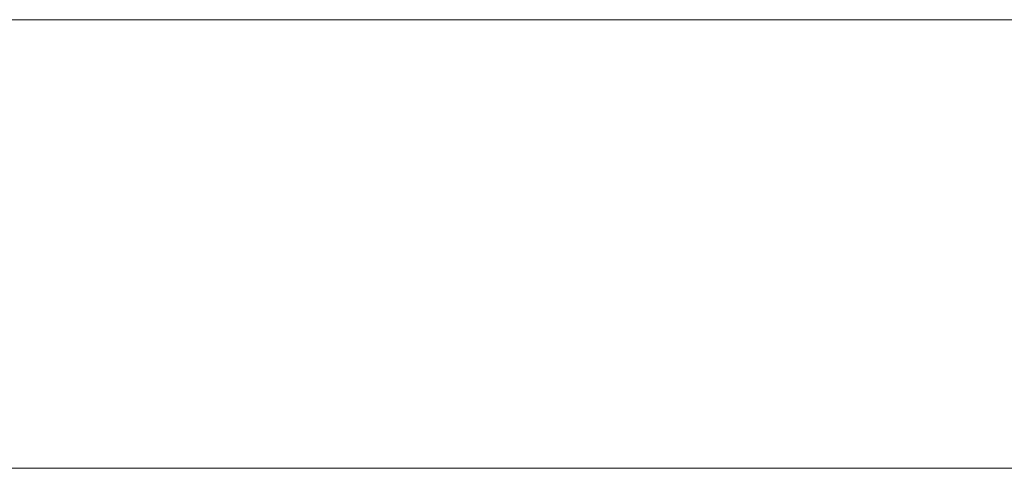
# Model space of a CAD drawing. Header units: millimetres. Extents: x -15489 to 15034, y -13406 to 13375.
# Tile 9 of 11: x -327 to 112, y -2390 to -2190. Entities that reach past the tile are written whole.
import ezdxf

# ---------------------------------------------------------------- set-up
doc = ezdxf.new("R2010")
doc.units = ezdxf.units.MM
doc.layers.add('A-WALL', color=113, linetype='Continuous', lineweight=9)

msp = doc.modelspace()

# ---------------------------------------------------------------- meshes
at = {"layer": 'A-WALL'}
mesh = msp.add_polyface(dxfattribs=at)
corners = [(-4087.87, -2190.12, 8000), (4312.13, -2190.12, 8000), (4312.13, -2190.12), (-4087.87, -2190.12)]
mesh.append_faces([[corners[k] for k in face] for face in [(0, 1, 2, 3)]])
mesh = msp.add_polyface(dxfattribs=at)
corners = [(-4087.87, -2390.12), (-4087.87, -2190.12), (4312.13, -2190.12), (4312.13, -2390.12)]
mesh.append_faces([[corners[k] for k in face] for face in [(0, 1, 2, 3)]])
mesh = msp.add_polyface(dxfattribs=at)
corners = [(4312.13, -2390.12, 8000), (4312.13, -2190.12, 8000), (-4087.87, -2190.12, 8000), (-4087.87, -2390.12, 8000)]
mesh.append_faces([[corners[k] for k in face] for face in [(0, 1, 2, 3)]])
mesh = msp.add_polyface(dxfattribs=at)
corners = [(4312.13, -2390.12), (4312.13, -2390.12, 8000), (-4087.87, -2390.12, 8000), (-4087.87, -2390.12)]
mesh.append_faces([[corners[k] for k in face] for face in [(0, 1, 2, 3)]])

doc.saveas('drawing.dxf')
